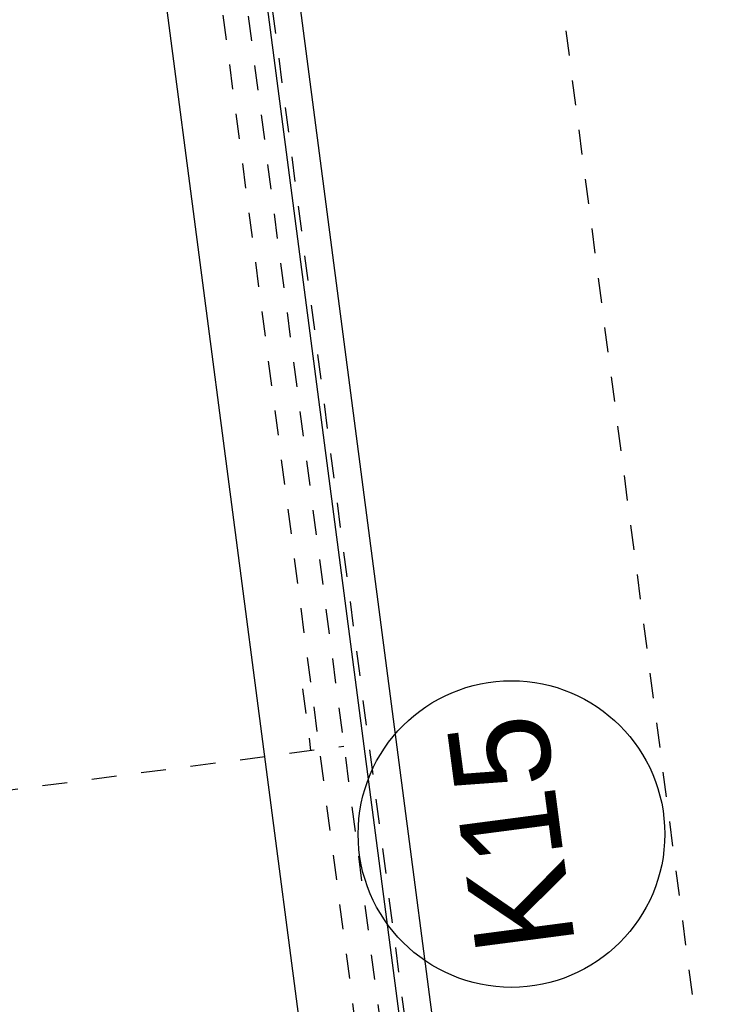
# Model space of a CAD drawing. Header units: metres. Extents: x 118052 to 118564, y 454784 to 455719.
# Tile 13 of 160: x 118256.26 to 118259.03, y 455179.17 to 455183.12. Entities that reach past the tile are written whole.
import ezdxf
from ezdxf.enums import TextEntityAlignment as Align

# ---------------------------------------------------------------- set-up
doc = ezdxf.new("R2010")
doc.units = ezdxf.units.M
doc.header["$LTSCALE"] = 0.5
doc.linetypes.add('Tauw_HIDDEN2', pattern=[5.6, 4, -1.6])
doc.linetypes.add('Tauw_L_Center2', pattern=[6.4990000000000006, 4, -0.833, 0.833, -0.833])
for name, color, linetype in [('_molgoot', 7, 'Continuous'), ('_tb13', 7, 'Continuous'), ('Koningsstal VIEUWPORT', 254, 'Continuous'), ('ZU_B_-_EL999---LR_pvc200_vbr11~H_-----', 1, 'Tauw_L_Center2'), ('ZU_B_-_EL999---LR_pvc200_vbr11~W_-----', 8, 'Tauw_HIDDEN2'), ('ZU_N_-_AL999---LK_pvc125_sdr34__20_^200~M_-----', 7, 'Continuous'), ('ZU_N_-_EL999---LK_pvc125_sdr34~H_-----', 2, 'Tauw_L_Center2'), ('ZU_N_-_EL999---LR_pvc200_sdr34~H_-----', 2, 'Tauw_L_Center2'), ('ZU_N_-_ML999---LK_pvc125_sdr34__20_^200~M_-----', 7, 'Continuous')]:
    doc.layers.add(name, color=color, linetype=linetype)
doc.styles.add('tcb_isocp', font='tcb_isocp.shx')

# ---------------------------------------------------------------- blocks, each defined once
blk = doc.blocks.new('Leidingen')
at = {"layer": 'ZU_B_-_EL999---LR_pvc200_vbr11~H_-----'}
blk.add_lwpolyline([(-253314.3365954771, 1197.705232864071), (-282406.8242117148, 1194.942875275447)], dxfattribs=at)
at = {"layer": 'ZU_B_-_EL999---LR_pvc200_vbr11~W_-----'}
for points in [[(-253297.1888031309, 1297.706861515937), (-282419.548548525, 1294.941667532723)], [(-253297.1698129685, 1097.706862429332), (-282419.5032063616, 1094.941671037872)]]:
    blk.add_lwpolyline(points, dxfattribs=at)
at = {"layer": 'ZU_N_-_EL999---LK_pvc125_sdr34~H_-----'}
blk.add_line((-279082.103273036, 1330.167535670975), (-279331.8023707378, 1330.167535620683), dxfattribs=at)
blk.add_lwpolyline([(-279082.1034240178, 6980.167535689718), (-279082.1034240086, 7230.167535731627), (-279332.1034240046, 7230.167535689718), (-279331.7766956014, 1195.234853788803)], dxfattribs=at)
at = {"layer": 'ZU_N_-_EL999---LR_pvc200_sdr34~H_-----'}
blk.add_lwpolyline([(-291732.1112830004, -65.07610740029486), (-261618.0914832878, -65.07610742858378)], dxfattribs=at)
at = {"layer": 'ZU_N_-_ML999---LK_pvc125_sdr34__20_^200~M_-----'}
blk.add_lwpolyline([(-281362.8186779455, 487.8439532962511, 0, 0, 0), (-281479.3254315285, 516.5872374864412, 0, 91.82399999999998, 0), (-281470.4476168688, 514.3969992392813, 91.82399999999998, 169.728, 0), (-281445.2122541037, 508.1712038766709, 169.728, 221.712, 0), (-281407.394161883, 498.8411338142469, 221.712, 240, 0), (-281362.8186779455, 487.8439532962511, 240, 221.712, 0), (-281318.2431940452, 476.8467727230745, 221.712, 169.728, 0), (-281280.4251018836, 467.5167026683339, 169.728, 91.82399999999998, 0), (-281255.189739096, 461.2909073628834, 91.82399999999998, 0, 0), (-281246.311924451, 459.1006691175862, 0, 0, 0), (-281362.8186779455, 487.8439532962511, 0, 0, 0), (-280386.3550166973, 539.9689637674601, 0, 0, 0)], format="xyseb", dxfattribs=at)
blk.add_circle((-279770.4316639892, 572.8478228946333), 616.8002884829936, dxfattribs=at)
at = {"layer": 'ZU_N_-_AL999---LK_pvc125_sdr34__20_^200~M_-----', "style": 'tcb_isocp'}
blk.add_text('K15', height=399.9999999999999, rotation=359.9999982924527, dxfattribs=at).set_placement((-279770.4316639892, 572.8478228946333), align=Align.MIDDLE)

msp = doc.modelspace()

# ---------------------------------------------------------------- linework, layer by layer
at = {"layer": '_molgoot'}
msp.add_lwpolyline([(118245.5227383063, 455234.5880861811), (118248.0496118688, 455215.1220599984), (118251.2814921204, 455190.1629847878), (118252.987666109, 455177.3410420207, -0.4138194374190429), (118246.552482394, 455168.9186310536), (118231.8032551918, 455166.9357948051, -0.2037156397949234), (118226.2446571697, 455168.790060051), (118222.6366525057, 455168.3169869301), (118221.9613711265, 455173.4671809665), (118217.6869617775, 455172.886067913), (118216.4110321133, 455171.669084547), (118213.8899606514, 455169.3932578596), (118214.8311837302, 455161.8896223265), (118285.3934837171, 455171.1414995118), (118284.9280067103, 455174.6027260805), (118267.4102079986, 455172.3058347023), (118263.9329451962, 455171.8383632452, -0.4158503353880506), (118257.7114081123, 455176.6129236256), (118257.7114081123, 455176.6129236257), (118255.4027097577, 455194.2605006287, -0.4298859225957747), (118263.9413493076, 455204.8486265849), (118263.9413493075, 455204.8486265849), (118290.9896435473, 455208.3951355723), (118291.0929473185, 455207.6229182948)], format="xyb", dxfattribs=at)
at = {"layer": '_tb13'}
for points in [[(118264.1061317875, 455203.6128162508), (118263.9933512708, 455204.4520212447, 0.4305703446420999), (118255.7991552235, 455194.3137077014), (118258.1081396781, 455176.6639536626), (118258.1081396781, 455176.6639536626, 0.4158503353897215), (118263.8796499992, 455172.2347968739), (118267.3569128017, 455172.702268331)], [(118263.9772900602, 455203.5955012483), (118263.881, 455204.312, 0.4264570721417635), (118255.9279999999, 455194.331), (118258.237077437, 455176.6805384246), (118258.237077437, 455176.6805384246, 0.4158503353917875), (118263.8623290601, 455172.3636378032), (118267.3395918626, 455172.8311092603)]]:
    msp.add_lwpolyline(points, format="xyb", dxfattribs=at)

# ---------------------------------------------------------------- block references
at = {"layer": 'Koningsstal VIEUWPORT', "color": 6, "xscale": 0.0009975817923, "yscale": 0.0009975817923, "zscale": 0.0009975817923, "rotation": 97.46987594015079}
msp.add_blockref('Leidingen', (118222.5204054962, 455456.6506997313), dxfattribs=at)

doc.saveas('drawing.dxf')
